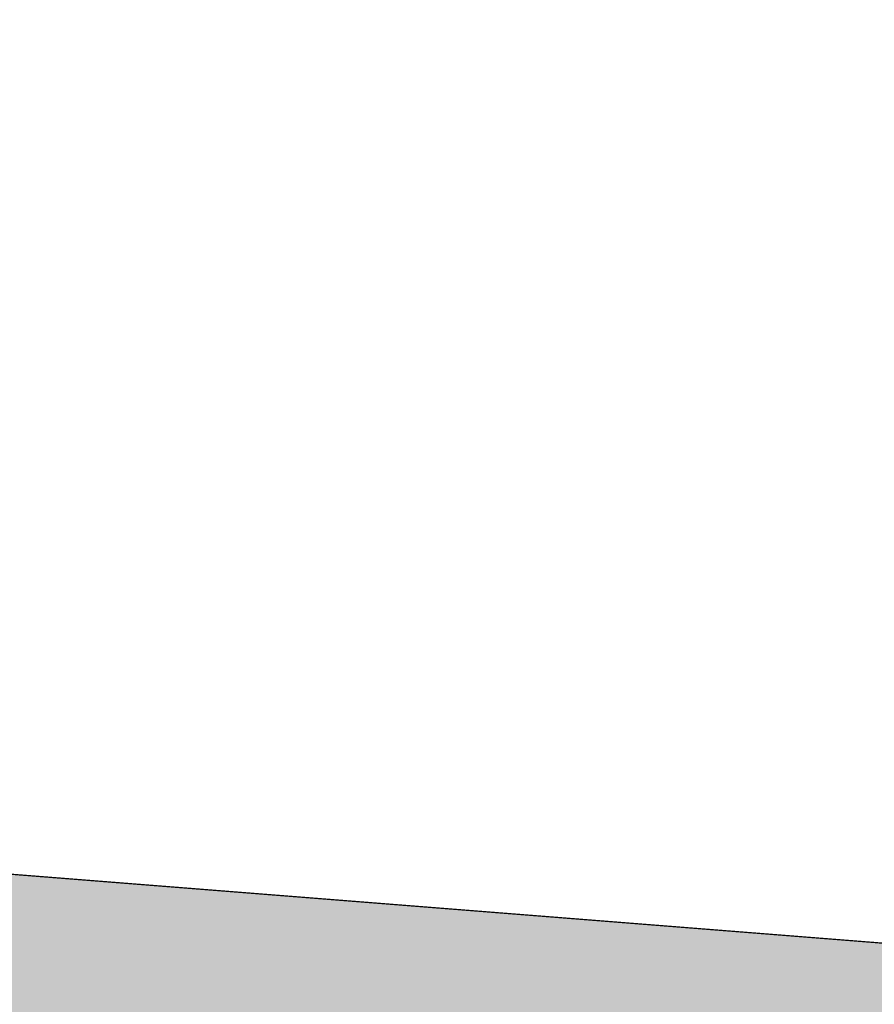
# Model space of a CAD drawing. Header units: metres. Extents: x 148691 to 149199, y 486355 to 486958.
# Tile 26 of 93: x 149126.053 to 149126.808, y 486481.014 to 486481.884. Entities that reach past the tile are written whole.
import ezdxf

# ---------------------------------------------------------------- set-up
doc = ezdxf.new("R2010")
doc.units = ezdxf.units.M
doc.header["$MEASUREMENT"] = 0
for name, color, linetype, lineweight in [('WVB-alg-onderhoek', 7, 'Continuous', 30), ('WVB-pen-brm-dik 018', 6, 'Continuous', 13), ('WVB-raster-60%', 253, 'Continuous', 30)]:
    doc.layers.add(name, color=color, linetype=linetype, lineweight=lineweight)

# ---------------------------------------------------------------- blocks, each defined once
blk = doc.blocks.new('INZET')
at = {"layer": 'WVB-raster-60%', "extrusion": (0, 0, -1)}
blk.add_hatch(color=256, dxfattribs=at).paths.add_polyline_path([(0.0279192, -0.1445784), (0.027148, -0.1439349), (0.0260776, -0.1430005), (0.024206, -0.1413273), (0.0225286, -0.1397179), (0.0216527, -0.1388569), (0.0201613, -0.1373278), (0.0218183, -0.1362813), (0.0218751, -0.1362451), (0.0240837, -0.1348371), (0.0256966, -0.1338101), (0.0300972, -0.1310081), (0.0302066, -0.1309384), (0.0308651, -0.1305186), (0.0345535, -0.1281673), (0.0395473, -0.136053), (0.0387178, -0.1366068), (0.0376219, -0.1373545), (0.0365227, -0.138126), (0.0354236, -0.1388957), (0.0341382, -0.1398224), (0.0326886, -0.1408945), (0.0322317, -0.14125), (0.0308871, -0.1422787), (0.0295275, -0.1433224), (0.0290045, -0.1437214), (0.0280824, -0.1444475)])
at = {"layer": 'WVB-pen-brm-dik 018'}
blk.add_line((-0.0395473, -0.136053), (-0.0345535, -0.1281673), dxfattribs=at)
at = {"layer": 'WVB-raster-60%', "flags": 128}
blk.add_lwpolyline([(-0.0256966, -0.1338101), (-0.0300972, -0.1310081), (-0.0302066, -0.1309384), (-0.0308651, -0.1305186), (-0.0345535, -0.1281673), (-0.0395473, -0.136053), (-0.0387178, -0.1366068), (-0.0376219, -0.1373545), (-0.0365227, -0.138126), (-0.0354236, -0.1388957), (-0.0341382, -0.1398224), (-0.0326886, -0.1408945)], dxfattribs=at)

msp = doc.modelspace()

# ---------------------------------------------------------------- linework, layer by layer
at = {"layer": 'WVB-alg-onderhoek', "lineweight": 40, "ltscale": 500}
msp.add_3dface([(148700.48781, 486813.02871), (148938.26063, 486361.84794), (149192.16039, 486495.65343), (148954.38758, 486946.8342)], dxfattribs=at)

# ---------------------------------------------------------------- block references
at = {"layer": 'WVB-raster-60%', "xscale": 500, "yscale": 500, "zscale": 500, "rotation": 297.8247840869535}
msp.add_blockref('INZET', (149192.16039, 486495.65343), dxfattribs=at)

doc.saveas('drawing.dxf')
